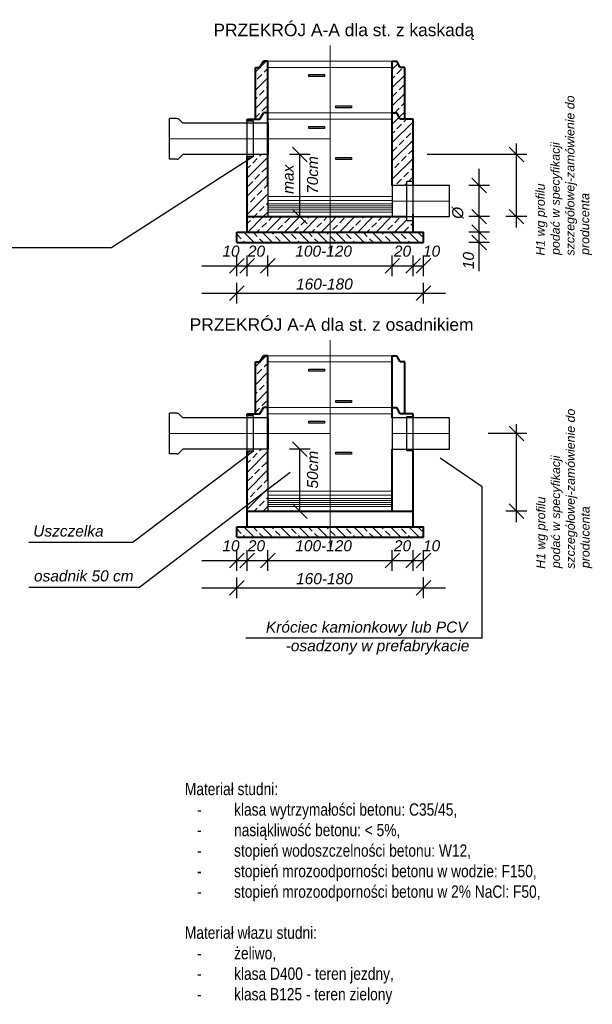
# Model space of a CAD drawing. Header units: millimetres. Extents: x 358.8 to 386.3, y 182.5 to 207.8.
# Tile 3 of 3: x 374.6 to 386.3, y 184.1 to 204.1. Entities that reach past the tile are written whole.
import ezdxf

# ---------------------------------------------------------------- set-up
doc = ezdxf.new("R2010")
doc.units = ezdxf.units.MM
doc.linetypes.add('DASHDOT2', pattern=[0.5, 0.25, -0.125, 0, -0.125])
doc.linetypes.add('DASHED', pattern=[19.05, 12.7, -6.35])
for name, color, linetype, lineweight in [('1_czerwony', 1, 'Continuous', 30), ('1_niebieski', 5, 'Continuous', 40), ('1_zielony', 3, 'Continuous', 5), ('_1_opisy', 7, 'Continuous', 18)]:
    doc.layers.add(name, color=color, linetype=linetype, lineweight=lineweight)
doc.styles.get("Standard").update_dxf_attribs({"font": 'arial.ttf'})
doc.styles.add('TXT HUB', font='ariali.ttf', dxfattribs={"height": 20})
doc.styles.add('wojtek', font='arial.ttf', dxfattribs={"height": 10})

msp = doc.modelspace()

# ---------------------------------------------------------------- linework, layer by layer
at = {"color": 7, "linetype": 'DASHDOT2', "lineweight": 5, "ltscale": 70}
for p, q in [((380.942, 199.321, 0), (380.942, 203.595, 0)), ((380.942, 201.696, 0), (377.678, 201.696, 0)), ((383.364, 200.432, 0), (382.205, 200.432, 0)), ((380.942, 193.338, 0), (380.942, 197.611, 0)), ((380.942, 195.713, 0), (377.678, 195.713, 0)), ((383.364, 195.713, 0), (382.205, 195.713, 0))]:
    msp.add_line(p, q, dxfattribs=at)
at = {"color": 7, "lineweight": 5}
for p, q in [((379.678, 203.276, 0), (382.205, 203.276, 0)), ((379.678, 203.149, 0), (382.205, 203.149, 0)), ((379.678, 202.223, 0), (382.205, 202.223, 0)), ((379.678, 202.096, 0), (382.205, 202.096, 0)), ((382.205, 200.527, 0), (379.678, 200.527, 0)), ((382.205, 200.443, 0), (379.678, 200.443, 0)), ((382.205, 200.38, 0), (379.678, 200.38, 0)), ((382.205, 200.338, 0), (379.678, 200.338, 0)), ((382.205, 200.296, 0), (379.678, 200.296, 0)), ((382.205, 200.253, 0), (379.678, 200.253, 0)), ((382.205, 200.211, 0), (379.678, 200.211, 0)), ((379.678, 197.292, 0), (382.205, 197.292, 0)), ((379.678, 197.166, 0), (382.205, 197.166, 0)), ((379.678, 196.239, 0), (382.205, 196.239, 0)), ((379.678, 196.113, 0), (382.205, 196.113, 0)), ((382.205, 194.544, 0), (379.678, 194.544, 0)), ((382.205, 194.459, 0), (379.678, 194.459, 0)), ((382.205, 194.396, 0), (379.678, 194.396, 0)), ((382.205, 194.354, 0), (379.678, 194.354, 0)), ((382.205, 194.312, 0), (379.678, 194.312, 0)), ((382.205, 194.27, 0), (379.678, 194.27, 0)), ((382.205, 194.228, 0), (379.678, 194.228, 0))]:
    msp.add_line(p, q, dxfattribs=at)
at = {"color": 7}
for p, q in [((380.51, 202.96, 0), (380.51, 203.002, 0)), ((380.51, 203.002, 0), (380.826, 203.002, 0)), ((380.826, 203.002, 0), (380.826, 202.96, 0)), ((380.826, 202.96, 0), (380.51, 202.96, 0)), ((381.058, 202.328, 0), (381.058, 202.37, 0)), ((381.058, 202.37, 0), (381.374, 202.37, 0)), ((381.374, 202.37, 0), (381.374, 202.328, 0)), ((381.374, 202.328, 0), (381.058, 202.328, 0)), ((380.51, 201.907, 0), (380.51, 201.949, 0)), ((380.51, 201.949, 0), (380.826, 201.949, 0)), ((380.826, 201.907, 0), (380.51, 201.907, 0)), ((380.826, 201.949, 0), (380.826, 201.907, 0)), ((384.726, 199.896, 0), (384.726, 201.601, 0)), ((380.539, 201.38, 0), (380.118, 201.38, 0)), ((380.478, 201.231, 0), (380.18, 201.529, 0)), ((380.329, 200.117, 0), (380.329, 201.38, 0)), ((384.936, 201.38, 0), (382.912, 201.38, 0)), ((384.875, 201.231, 0), (384.577, 201.529, 0)), ((379.383, 201.338, 0), (376.504, 199.488, 0)), ((381.058, 201.275, 0), (381.058, 201.317, 0)), ((381.058, 201.317, 0), (381.374, 201.317, 0)), ((381.374, 201.275, 0), (381.058, 201.275, 0)), ((381.374, 201.317, 0), (381.374, 201.275, 0)), ((383.967, 199.011, 0), (383.967, 201.09, 0)), ((384.116, 200.599, 0), (383.818, 200.897, 0)), ((379.678, 200.748, 0), (379.678, 200.117, 0)), ((382.205, 200.748, 0), (382.205, 200.117, 0)), ((383.364, 200.117, 0), (383.364, 200.748, 0)), ((384.178, 200.748, 0), (383.757, 200.748, 0)), ((380.478, 199.968, 0), (380.18, 200.265, 0)), ((384.116, 199.968, 0), (383.818, 200.265, 0)), ((384.875, 199.968, 0), (384.577, 200.265, 0)), ((384.178, 200.117, 0), (383.757, 200.117, 0)), ((384.936, 200.117, 0), (384.515, 200.117, 0)), ((384.178, 199.801, 0), (383.757, 199.801, 0)), ((384.116, 199.652, 0), (383.818, 199.95, 0)), ((384.178, 199.59, 0), (383.757, 199.59, 0)), ((384.116, 199.441, 0), (383.818, 199.739, 0)), ((372.774, 199.488, 0), (376.504, 199.488, 0)), ((378.898, 198.969, 0), (379.195, 199.266, 0)), ((379.046, 198.907, 0), (379.046, 199.328, 0)), ((379.108, 198.969, 0), (379.406, 199.266, 0)), ((379.257, 198.907, 0), (379.257, 199.328, 0)), ((379.529, 198.969, 0), (379.827, 199.266, 0)), ((379.678, 198.907, 0), (379.678, 199.328, 0)), ((382.057, 198.969, 0), (382.354, 199.266, 0)), ((382.205, 198.907, 0), (382.205, 199.328, 0)), ((382.478, 198.969, 0), (382.776, 199.266, 0)), ((382.627, 198.907, 0), (382.627, 199.328, 0)), ((382.688, 198.969, 0), (382.986, 199.266, 0)), ((382.837, 198.907, 0), (382.837, 199.328, 0)), ((378.333, 199.117, 0), (382.818, 199.117, 0)), ((379.046, 198.352, 0), (379.046, 198.773, 0)), ((382.837, 198.352, 0), (382.837, 198.773, 0)), ((378.333, 198.563, 0), (383.289, 198.563, 0)), ((378.898, 198.414, 0), (379.195, 198.712, 0)), ((382.688, 198.414, 0), (382.986, 198.712, 0)), ((380.51, 196.976, 0), (380.51, 197.018, 0)), ((380.51, 197.018, 0), (380.826, 197.018, 0)), ((380.826, 196.976, 0), (380.51, 196.976, 0)), ((380.826, 197.018, 0), (380.826, 196.976, 0)), ((381.058, 196.344, 0), (381.058, 196.386, 0)), ((381.058, 196.386, 0), (381.374, 196.386, 0)), ((381.374, 196.386, 0), (381.374, 196.344, 0)), ((381.374, 196.344, 0), (381.058, 196.344, 0)), ((380.51, 195.923, 0), (380.51, 195.965, 0)), ((380.51, 195.965, 0), (380.826, 195.965, 0)), ((380.826, 195.965, 0), (380.826, 195.923, 0)), ((382.205, 196.028, 0), (382.205, 195.397, 0)), ((383.364, 195.397, 0), (383.364, 196.028, 0)), ((380.826, 195.923, 0), (380.51, 195.923, 0)), ((384.875, 195.564, 0), (384.577, 195.861, 0)), ((384.726, 193.913, 0), (384.726, 195.9, 0)), ((384.936, 195.713, 0), (384.151, 195.713, 0)), ((380.539, 195.397, 0), (380.118, 195.397, 0)), ((380.478, 195.248, 0), (380.18, 195.546, 0)), ((380.329, 194.133, 0), (380.329, 195.397, 0)), ((379.383, 195.354, 0), (376.939, 193.504, 0)), ((381.058, 195.291, 0), (381.058, 195.333, 0)), ((381.058, 195.333, 0), (381.374, 195.333, 0)), ((381.374, 195.291, 0), (381.058, 195.291, 0)), ((381.374, 195.333, 0), (381.374, 195.291, 0)), ((384.031, 194.631, 0), (383.179, 195.212)), ((380.133, 194.921, 0), (377.072, 192.592, 0)), ((379.678, 194.765, 0), (379.678, 194.133, 0)), ((384.031, 191.557, 0), (384.031, 194.631, 0)), ((380.478, 193.984, 0), (380.18, 194.282, 0)), ((384.875, 193.984, 0), (384.577, 194.282, 0)), ((384.936, 194.133, 0), (384.515, 194.133, 0)), ((374.822, 193.504, 0), (376.939, 193.504, 0)), ((378.898, 192.985, 0), (379.195, 193.283, 0)), ((379.046, 192.923, 0), (379.046, 193.345, 0)), ((379.108, 192.985, 0), (379.406, 193.283, 0)), ((379.257, 192.923, 0), (379.257, 193.345, 0)), ((379.529, 192.985, 0), (379.827, 193.283, 0)), ((379.678, 192.923, 0), (379.678, 193.345, 0)), ((382.057, 192.985, 0), (382.354, 193.283, 0)), ((382.205, 192.923, 0), (382.205, 193.345, 0)), ((382.478, 192.985, 0), (382.776, 193.283, 0)), ((382.627, 192.923, 0), (382.627, 193.345, 0)), ((382.688, 192.985, 0), (382.986, 193.283, 0)), ((382.837, 192.923, 0), (382.837, 193.345, 0)), ((378.333, 193.134, 0), (382.818, 193.134, 0)), ((379.046, 192.369, 0), (379.046, 192.79, 0)), ((382.837, 192.369, 0), (382.837, 192.79, 0)), ((374.822, 192.592, 0), (377.072, 192.592, 0)), ((378.333, 192.579, 0), (383.289, 192.579, 0)), ((378.898, 192.43, 0), (379.195, 192.728, 0)), ((382.688, 192.43, 0), (382.986, 192.728, 0)), ((384.031, 191.557, 0), (379.23, 191.557, 0))]:
    msp.add_line(p, q, dxfattribs=at)
at = {"color": 7, "linetype": 'DASHED'}
for p, q in [((379.257, 201.338, 0), (379.257, 202.054, 0)), ((379.383, 201.338, 0), (379.383, 202.054, 0)), ((382.5, 200.032, 0), (382.5, 200.833, 0)), ((382.627, 200.032, 0), (382.627, 200.833, 0)), ((379.257, 195.354, 0), (379.257, 196.071, 0)), ((379.383, 195.354, 0), (379.383, 196.071, 0)), ((382.5, 195.365, 0), (382.5, 196.06, 0)), ((382.627, 195.365, 0), (382.627, 196.06, 0))]:
    msp.add_line(p, q, dxfattribs=at)
at = {"layer": '1_czerwony', "color": 7}
for p, q in [((377.678, 201.285, 0), (377.678, 202.107, 0)), ((377.825, 202.107, 0), (377.678, 202.107, 0)), ((377.825, 202.107, 0), (377.857, 202.107, 0)), ((377.951, 202.012, 0), (377.857, 202.107, 0)), ((379.678, 202.012, 0), (377.951, 202.012, 0)), ((379.383, 202.054, 0), (379.257, 202.054, 0)), ((377.951, 201.38, 0), (377.857, 201.285, 0)), ((379.678, 201.38, 0), (377.951, 201.38, 0)), ((377.825, 201.285, 0), (377.678, 201.285, 0)), ((377.825, 201.285, 0), (377.857, 201.285, 0)), ((379.383, 201.338, 0), (379.257, 201.338, 0)), ((382.627, 200.833, 0), (382.5, 200.833, 0)), ((382.5, 200.748, 0), (382.205, 200.748, 0)), ((383.364, 200.748, 0), (382.5, 200.748, 0)), ((382.5, 200.117, 0), (383.364, 200.117, 0)), ((382.627, 200.032, 0), (382.5, 200.032, 0)), ((377.678, 195.302, 0), (377.678, 196.123, 0)), ((377.825, 196.123, 0), (377.678, 196.123, 0)), ((377.825, 196.123, 0), (377.857, 196.123, 0)), ((377.951, 196.028, 0), (377.857, 196.123, 0)), ((379.678, 196.028, 0), (377.951, 196.028, 0)), ((379.383, 196.071, 0), (379.257, 196.071, 0)), ((382.5, 196.028, 0), (382.205, 196.028, 0)), ((382.627, 196.113, 0), (382.5, 196.113, 0)), ((382.5, 196.06, 0), (382.627, 196.06, 0)), ((383.364, 196.028, 0), (382.5, 196.028, 0)), ((377.951, 195.397, 0), (377.857, 195.302, 0)), ((379.678, 195.397, 0), (377.951, 195.397, 0)), ((382.205, 195.397, 0), (383.364, 195.397, 0)), ((382.5, 195.365, 0), (382.627, 195.365, 0)), ((377.825, 195.302, 0), (377.678, 195.302, 0)), ((377.825, 195.302, 0), (377.857, 195.302, 0)), ((379.383, 195.354, 0), (379.257, 195.354, 0))]:
    msp.add_line(p, q, dxfattribs=at)
at = {"layer": '1_niebieski', "color": 7}
for p, q in [((379.515, 203.149, 0), (379.588, 203.276, 0)), ((379.678, 203.276, 0), (379.588, 203.276, 0)), ((379.678, 202.223, 0), (379.678, 203.276, 0)), ((382.205, 202.223, 0), (382.205, 203.276, 0)), ((382.205, 203.276, 0), (382.295, 203.276, 0)), ((382.368, 203.149, 0), (382.295, 203.276, 0)), ((379.426, 202.096, 0), (379.426, 203.149, 0)), ((379.426, 203.149, 0), (379.515, 203.149, 0)), ((382.458, 203.149, 0), (382.368, 203.149, 0)), ((382.458, 202.096, 0), (382.458, 203.149, 0)), ((379.515, 202.096, 0), (379.588, 202.223, 0)), ((379.678, 202.223, 0), (379.588, 202.223, 0)), ((379.678, 201.17, 0), (379.678, 202.223, 0)), ((382.205, 201.17, 0), (382.205, 202.223, 0)), ((382.205, 202.223, 0), (382.295, 202.223, 0)), ((382.368, 202.096, 0), (382.295, 202.223, 0)), ((379.257, 202.096, 0), (379.515, 202.096, 0)), ((379.257, 202.054, 0), (379.257, 202.096, 0)), ((379.678, 202.012, 0), (379.678, 201.38, 0)), ((382.627, 202.096, 0), (382.368, 202.096, 0)), ((382.627, 200.748, 0), (382.627, 202.096, 0)), ((379.257, 199.801, 0), (379.257, 201.338, 0)), ((379.678, 200.748, 0), (379.678, 201.17, 0)), ((382.205, 200.748, 0), (382.205, 201.17, 0)), ((382.627, 200.117, 0), (382.627, 200.169, 0)), ((379.257, 200.117, 0), (382.5, 200.117, 0)), ((382.627, 199.801, 0), (382.627, 200.117, 0)), ((379.046, 199.801, 0), (382.837, 199.801, 0)), ((379.046, 199.59, 0), (379.046, 199.801, 0)), ((382.837, 199.59, 0), (382.837, 199.801, 0)), ((379.046, 199.59, 0), (382.837, 199.59, 0)), ((379.426, 196.113, 0), (379.426, 197.166, 0)), ((379.426, 197.166, 0), (379.515, 197.166, 0)), ((379.515, 197.166, 0), (379.588, 197.292, 0)), ((379.678, 197.292, 0), (379.588, 197.292, 0)), ((379.678, 196.239, 0), (379.678, 197.292, 0)), ((382.205, 196.239, 0), (382.205, 197.292, 0)), ((382.205, 197.292, 0), (382.295, 197.292, 0)), ((382.368, 197.166, 0), (382.295, 197.292, 0)), ((382.458, 197.166, 0), (382.368, 197.166, 0)), ((382.458, 196.113, 0), (382.458, 197.166, 0)), ((379.515, 196.113, 0), (379.588, 196.239, 0)), ((379.678, 196.239, 0), (379.588, 196.239, 0)), ((379.678, 195.186, 0), (379.678, 196.239, 0)), ((382.205, 196.028, 0), (382.205, 196.239, 0)), ((382.205, 196.239, 0), (382.295, 196.239, 0)), ((382.368, 196.113, 0), (382.295, 196.239, 0)), ((379.257, 196.113, 0), (379.515, 196.113, 0)), ((379.257, 196.071, 0), (379.257, 196.113, 0)), ((379.678, 196.028, 0), (379.678, 195.397, 0)), ((382.627, 196.113, 0), (382.368, 196.113, 0)), ((382.627, 196.06, 0), (382.627, 196.113, 0)), ((382.205, 194.133, 0), (382.205, 195.397, 0)), ((382.627, 194.133, 0), (382.627, 195.365, 0)), ((379.257, 193.817, 0), (379.257, 195.354, 0)), ((379.678, 194.765, 0), (379.678, 195.186, 0)), ((379.257, 194.133, 0), (382.627, 194.133, 0)), ((382.627, 193.817, 0), (382.627, 194.133, 0)), ((379.046, 193.817, 0), (382.837, 193.817, 0)), ((379.046, 193.607, 0), (379.046, 193.817, 0)), ((382.837, 193.607, 0), (382.837, 193.817, 0)), ((379.046, 193.607, 0), (382.837, 193.607, 0))]:
    msp.add_line(p, q, dxfattribs=at)
at = {"layer": '1_zielony', "color": 7, "lineweight": 5}
for p, q in [((379.426, 203.059, 0), (379.642, 203.276, 0)), ((382.205, 203.11, 0), (382.323, 203.228, 0)), ((379.462, 202.909, 0), (379.555, 203.002, 0)), ((379.601, 203.049, 0), (379.678, 203.125, 0)), ((382.205, 202.738, 0), (382.458, 202.99, 0)), ((382.205, 202.924, 0), (382.254, 202.972, 0)), ((382.3, 203.019, 0), (382.394, 203.112, 0)), ((379.426, 202.687, 0), (379.678, 202.939, 0)), ((382.347, 202.693, 0), (382.44, 202.786, 0)), ((379.426, 202.314, 0), (379.678, 202.567, 0)), ((379.508, 202.583, 0), (379.601, 202.676, 0)), ((379.648, 202.723, 0), (379.678, 202.753, 0)), ((382.205, 202.365, 0), (382.458, 202.618, 0)), ((382.207, 202.554, 0), (382.3, 202.647, 0)), ((379.426, 202.5, 0), (379.462, 202.537, 0)), ((382.394, 202.367, 0), (382.458, 202.432, 0)), ((379.426, 202.128, 0), (379.508, 202.211, 0)), ((379.555, 202.258, 0), (379.648, 202.351, 0)), ((382.205, 202.179, 0), (382.207, 202.181, 0)), ((382.254, 202.228, 0), (382.347, 202.321, 0)), ((382.346, 202.134, 0), (382.458, 202.246, 0)), ((382.205, 201.993, 0), (382.346, 202.134, 0)), ((382.205, 201.621, 0), (382.627, 202.042, 0)), ((382.3, 201.902, 0), (382.394, 201.995, 0)), ((382.44, 202.042, 0), (382.495, 202.096, 0)), ((382.205, 201.807, 0), (382.254, 201.855, 0)), ((382.487, 201.716, 0), (382.58, 201.809, 0)), ((382.626, 201.855, 0), (382.627, 201.856, 0)), ((382.205, 201.249, 0), (382.627, 201.67, 0)), ((382.347, 201.576, 0), (382.44, 201.669, 0)), ((379.508, 201.344, 0), (379.545, 201.38, 0)), ((382.207, 201.437, 0), (382.3, 201.53, 0)), ((382.533, 201.39, 0), (382.626, 201.483, 0)), ((379.257, 201.278, 0), (379.317, 201.338, 0)), ((379.257, 200.906, 0), (379.678, 201.327, 0)), ((379.369, 201.204, 0), (379.462, 201.297, 0)), ((382.205, 200.876, 0), (382.627, 201.297, 0)), ((382.254, 201.111, 0), (382.347, 201.204, 0)), ((382.394, 201.251, 0), (382.487, 201.344, 0)), ((379.257, 201.092, 0), (379.322, 201.157, 0)), ((379.415, 200.878, 0), (379.508, 200.971, 0)), ((379.555, 201.018, 0), (379.648, 201.111, 0)), ((382.205, 201.062, 0), (382.207, 201.064, 0)), ((382.44, 200.925, 0), (382.533, 201.018, 0)), ((382.58, 201.064, 0), (382.627, 201.111, 0)), ((379.257, 200.534, 0), (379.678, 200.955, 0)), ((379.276, 200.739, 0), (379.369, 200.832, 0)), ((379.601, 200.692, 0), (379.678, 200.769, 0)), ((382.3, 200.785, 0), (382.394, 200.878, 0)), ((382.45, 200.748, 0), (382.5, 200.799, 0)), ((382.534, 200.833, 0), (382.627, 200.925, 0)), ((379.257, 200.162, 0), (379.678, 200.583, 0)), ((379.462, 200.552, 0), (379.555, 200.646, 0)), ((379.257, 200.348, 0), (379.276, 200.366, 0)), ((379.322, 200.413, 0), (379.415, 200.506, 0)), ((379.648, 200.366, 0), (379.678, 200.397, 0)), ((379.398, 200.117, 0), (379.462, 200.18, 0)), ((379.508, 200.227, 0), (379.601, 200.32, 0)), ((379.584, 200.117, 0), (379.678, 200.21, 0)), ((379.257, 199.975, 0), (379.322, 200.041, 0)), ((379.268, 199.801, 0), (379.584, 200.117, 0)), ((379.369, 200.087, 0), (379.398, 200.117, 0)), ((379.555, 199.901, 0), (379.648, 199.994, 0)), ((379.641, 199.801, 0), (379.957, 200.117, 0)), ((379.694, 200.041, 0), (379.77, 200.117, 0)), ((380.013, 199.801, 0), (380.329, 200.117, 0)), ((380.02, 199.994, 0), (380.113, 200.087, 0)), ((380.346, 199.947, 0), (380.439, 200.041, 0)), ((380.385, 199.801, 0), (380.701, 200.117, 0)), ((380.486, 200.087, 0), (380.515, 200.117, 0)), ((380.672, 199.901, 0), (380.765, 199.994, 0)), ((380.758, 199.801, 0), (380.942, 199.985, 0)), ((380.811, 200.041, 0), (380.887, 200.117, 0)), ((380.942, 199.985, 0), (381.073, 200.117, 0)), ((381.13, 199.801, 0), (381.446, 200.117, 0)), ((381.137, 199.994, 0), (381.23, 200.087, 0)), ((381.463, 199.947, 0), (381.556, 200.041, 0)), ((381.502, 199.801, 0), (381.818, 200.117, 0)), ((381.602, 200.087, 0), (381.632, 200.117, 0)), ((381.789, 199.901, 0), (381.882, 199.994, 0)), ((381.874, 199.801, 0), (382.19, 200.117, 0)), ((381.928, 200.041, 0), (382.004, 200.117, 0)), ((382.247, 199.801, 0), (382.5, 200.054, 0)), ((382.254, 199.994, 0), (382.347, 200.087, 0)), ((382.58, 199.947, 0), (382.627, 199.994, 0)), ((379.4, 199.59, 0), (379.19, 199.801, 0)), ((379.462, 199.715, 0), (379.376, 199.801, 0)), ((379.455, 199.801, 0), (379.508, 199.854, 0)), ((379.773, 199.59, 0), (379.562, 199.801, 0)), ((379.788, 199.761, 0), (379.748, 199.801, 0)), ((379.827, 199.801, 0), (379.834, 199.808, 0)), ((379.881, 199.854, 0), (379.974, 199.947, 0)), ((380.145, 199.59, 0), (379.934, 199.801, 0)), ((380.206, 199.808, 0), (380.299, 199.901, 0)), ((380.517, 199.59, 0), (380.307, 199.801, 0)), ((380.579, 199.715, 0), (380.493, 199.801, 0)), ((380.571, 199.801, 0), (380.625, 199.854, 0)), ((380.89, 199.59, 0), (380.679, 199.801, 0)), ((380.904, 199.761, 0), (380.865, 199.801, 0)), ((380.944, 199.801, 0), (380.951, 199.808, 0)), ((380.997, 199.854, 0), (381.091, 199.947, 0)), ((381.262, 199.59, 0), (381.051, 199.801, 0)), ((381.323, 199.808, 0), (381.416, 199.901, 0)), ((381.634, 199.59, 0), (381.424, 199.801, 0)), ((381.696, 199.715, 0), (381.61, 199.801, 0)), ((381.688, 199.801, 0), (381.742, 199.854, 0)), ((382.006, 199.59, 0), (381.796, 199.801, 0)), ((382.021, 199.761, 0), (381.982, 199.801, 0)), ((382.061, 199.801, 0), (382.068, 199.808, 0)), ((382.114, 199.854, 0), (382.207, 199.947, 0)), ((382.379, 199.59, 0), (382.168, 199.801, 0)), ((382.44, 199.808, 0), (382.533, 199.901, 0)), ((382.751, 199.59, 0), (382.54, 199.801, 0)), ((382.619, 199.801, 0), (382.627, 199.808, 0)), ((382.812, 199.715, 0), (382.727, 199.801, 0)), ((379.136, 199.668, 0), (379.046, 199.758, 0)), ((379.214, 199.59, 0), (379.183, 199.622, 0)), ((379.587, 199.59, 0), (379.508, 199.668, 0)), ((379.927, 199.622, 0), (379.834, 199.715, 0)), ((380.253, 199.668, 0), (380.16, 199.761, 0)), ((380.331, 199.59, 0), (380.299, 199.622, 0)), ((380.703, 199.59, 0), (380.625, 199.668, 0)), ((381.044, 199.622, 0), (380.951, 199.715, 0)), ((381.37, 199.668, 0), (381.277, 199.761, 0)), ((381.448, 199.59, 0), (381.416, 199.622, 0)), ((381.82, 199.59, 0), (381.742, 199.668, 0)), ((382.161, 199.622, 0), (382.068, 199.715, 0)), ((382.487, 199.668, 0), (382.394, 199.761, 0)), ((382.565, 199.59, 0), (382.533, 199.622, 0)), ((379.426, 197.075, 0), (379.642, 197.292, 0)), ((379.462, 196.925, 0), (379.555, 197.019, 0)), ((379.601, 197.065, 0), (379.678, 197.142, 0)), ((379.426, 196.703, 0), (379.678, 196.956, 0)), ((379.648, 196.739, 0), (379.678, 196.77, 0)), ((379.426, 196.331, 0), (379.678, 196.584, 0)), ((379.508, 196.6, 0), (379.601, 196.693, 0)), ((379.426, 196.517, 0), (379.462, 196.553, 0)), ((379.555, 196.274, 0), (379.648, 196.367, 0)), ((379.426, 196.145, 0), (379.508, 196.227, 0)), ((379.508, 195.36, 0), (379.545, 195.397, 0)), ((379.257, 195.295, 0), (379.317, 195.354, 0)), ((379.257, 194.923, 0), (379.678, 195.344, 0)), ((379.257, 195.109, 0), (379.322, 195.174, 0)), ((379.369, 195.22, 0), (379.462, 195.314, 0)), ((379.257, 194.55, 0), (379.678, 194.972, 0)), ((379.415, 194.895, 0), (379.508, 194.988, 0)), ((379.555, 195.034, 0), (379.648, 195.127, 0)), ((379.276, 194.755, 0), (379.369, 194.848, 0)), ((379.601, 194.709, 0), (379.678, 194.785, 0)), ((379.257, 194.178, 0), (379.678, 194.599, 0)), ((379.462, 194.569, 0), (379.555, 194.662, 0)), ((379.257, 194.364, 0), (379.276, 194.383, 0)), ((379.322, 194.429, 0), (379.415, 194.522, 0)), ((379.648, 194.383, 0), (379.678, 194.413, 0)), ((379.398, 194.133, 0), (379.462, 194.197, 0)), ((379.508, 194.243, 0), (379.601, 194.336, 0)), ((379.584, 194.133, 0), (379.678, 194.227, 0)), ((379.136, 193.685, 0), (379.046, 193.774, 0)), ((379.4, 193.607, 0), (379.19, 193.817, 0)), ((379.462, 193.731, 0), (379.376, 193.817, 0)), ((379.773, 193.607, 0), (379.562, 193.817, 0)), ((379.788, 193.778, 0), (379.748, 193.817, 0)), ((380.145, 193.607, 0), (379.934, 193.817, 0)), ((380.253, 193.685, 0), (380.16, 193.778, 0)), ((380.517, 193.607, 0), (380.307, 193.817, 0)), ((380.579, 193.731, 0), (380.493, 193.817, 0)), ((380.89, 193.607, 0), (380.679, 193.817, 0)), ((380.904, 193.778, 0), (380.865, 193.817, 0)), ((381.262, 193.607, 0), (381.051, 193.817, 0)), ((381.37, 193.685, 0), (381.277, 193.778, 0)), ((381.634, 193.607, 0), (381.424, 193.817, 0)), ((381.696, 193.731, 0), (381.61, 193.817, 0)), ((382.006, 193.607, 0), (381.796, 193.817, 0)), ((382.021, 193.778, 0), (381.982, 193.817, 0)), ((382.379, 193.607, 0), (382.168, 193.817, 0)), ((382.487, 193.685, 0), (382.394, 193.778, 0)), ((382.751, 193.607, 0), (382.54, 193.817, 0)), ((382.812, 193.731, 0), (382.727, 193.817, 0)), ((379.214, 193.607, 0), (379.183, 193.638, 0)), ((379.587, 193.607, 0), (379.508, 193.685, 0)), ((379.927, 193.638, 0), (379.834, 193.731, 0)), ((380.331, 193.607, 0), (380.299, 193.638, 0)), ((380.703, 193.607, 0), (380.625, 193.685, 0)), ((381.044, 193.638, 0), (380.951, 193.731, 0)), ((381.448, 193.607, 0), (381.416, 193.638, 0)), ((381.82, 193.607, 0), (381.742, 193.685, 0)), ((382.161, 193.638, 0), (382.068, 193.731, 0)), ((382.565, 193.607, 0), (382.533, 193.638, 0))]:
    msp.add_line(p, q, dxfattribs=at)

# ---------------------------------------------------------------- texts
at = {"color": 7}
for s, height, style, p in [('PRZEKRÓJ A-A dla st. z kaskadą', 0.25272, 'wojtek', (378.571, 203.782, 0)), ('10', 0.2246, 'TXT HUB', (378.753, 199.304, 0)), ('20', 0.2246, 'TXT HUB', (379.271, 199.304, 0)), ('100-120', 0.2246, 'TXT HUB', (380.234, 199.304, 0)), ('20', 0.2246, 'TXT HUB', (382.238, 199.304, 0)), ('10', 0.2246, 'TXT HUB', (382.829, 199.304, 0)), ('160-180', 0.2246, 'TXT HUB', (380.25, 198.636, 0)), ('PRZEKRÓJ A-A dla st. z osadnikiem', 0.25272, 'wojtek', (378.088, 197.799, 0)), ('10', 0.2246, 'TXT HUB', (378.753, 193.321, 0)), ('20', 0.2246, 'TXT HUB', (379.271, 193.321, 0)), ('100-120', 0.2246, 'TXT HUB', (380.234, 193.321, 0)), ('20', 0.2246, 'TXT HUB', (382.238, 193.321, 0)), ('10', 0.2246, 'TXT HUB', (382.829, 193.321, 0)), ('160-180', 0.2246, 'TXT HUB', (380.25, 192.652, 0))]:
    msp.add_text(s, height=height, dxfattribs=dict(at, style=style)).set_placement(p)
at = {"color": 7, "style": 'TXT HUB'}
for s, height, p in [('szczegółowej-zamówienie do', 0.17971, (385.906, 199.327, 0)), ('podać w specyfikacji', 0.17971, (385.607, 199.34, 0)), ('max', 0.2246, (380.2, 200.579, 0)), ('70cm', 0.2246, (380.696, 200.579, 0)), ('H1 wg profilu', 0.17971, (385.304, 199.326, 0)), ('producenta', 0.1797, (386.206, 199.34, 0)), ('%%c', 0.2246, (383.646, 200.072, 0)), ('10', 0.2246, (383.864, 199.05, 0)), ('szczegółowej-zamówienie do', 0.17971, (385.914, 192.966, 0)), ('podać w specyfikacji', 0.17971, (385.614, 192.978, 0)), ('50cm', 0.2246, (380.696, 194.595, 0)), ('H1 wg profilu', 0.17971, (385.312, 192.965, 0)), ('producenta', 0.1797, (386.213, 192.978, 0))]:
    msp.add_text(s, height=height, rotation=90, dxfattribs=at).set_placement(p)
at = {"insert": (377.99, 188.618), "char_height": 0.25, "width": 7.82449, "attachment_point": 1}
msp.add_mtext('\\W0.8;Materiał studni:\\P\\pxi-3,l4t4;-^Iklasa wytrzymałości betonu: C35/45,\\P-^Inasiąkliwość betonu: < 5%,\\P-^Istopień wodoszczelności betonu: W12,\\P-^Istopień mrozoodporności betonu w wodzie: F150,\\P-^Istopień mrozoodporności betonu w 2% NaCl: F50,\\P\\pi*,l*,t;\\PMateriał włazu studni:\\P\\pxi-3,l4t4;-^Iżeliwo,\\P-^Iklasa D400 - teren jezdny,\\P-^Iklasa B125 - teren zielony', dxfattribs=at)
at = {"layer": '_1_opisy', "color": 7, "style": 'TXT HUB'}
for s, height, p in [('Uszczelka', 0.2246, (374.909, 193.62, 0)), ('osadnik 50 cm', 0.22464, (374.924, 192.708, 0)), ('Króciec kamionkowy lub PCV', 0.22464, (379.637, 191.669, 0)), ('-osadzony w prefabrykacie', 0.22464, (380.039, 191.291, 0))]:
    msp.add_text(s, height=height, dxfattribs=at).set_placement(p)

doc.saveas('drawing.dxf')
